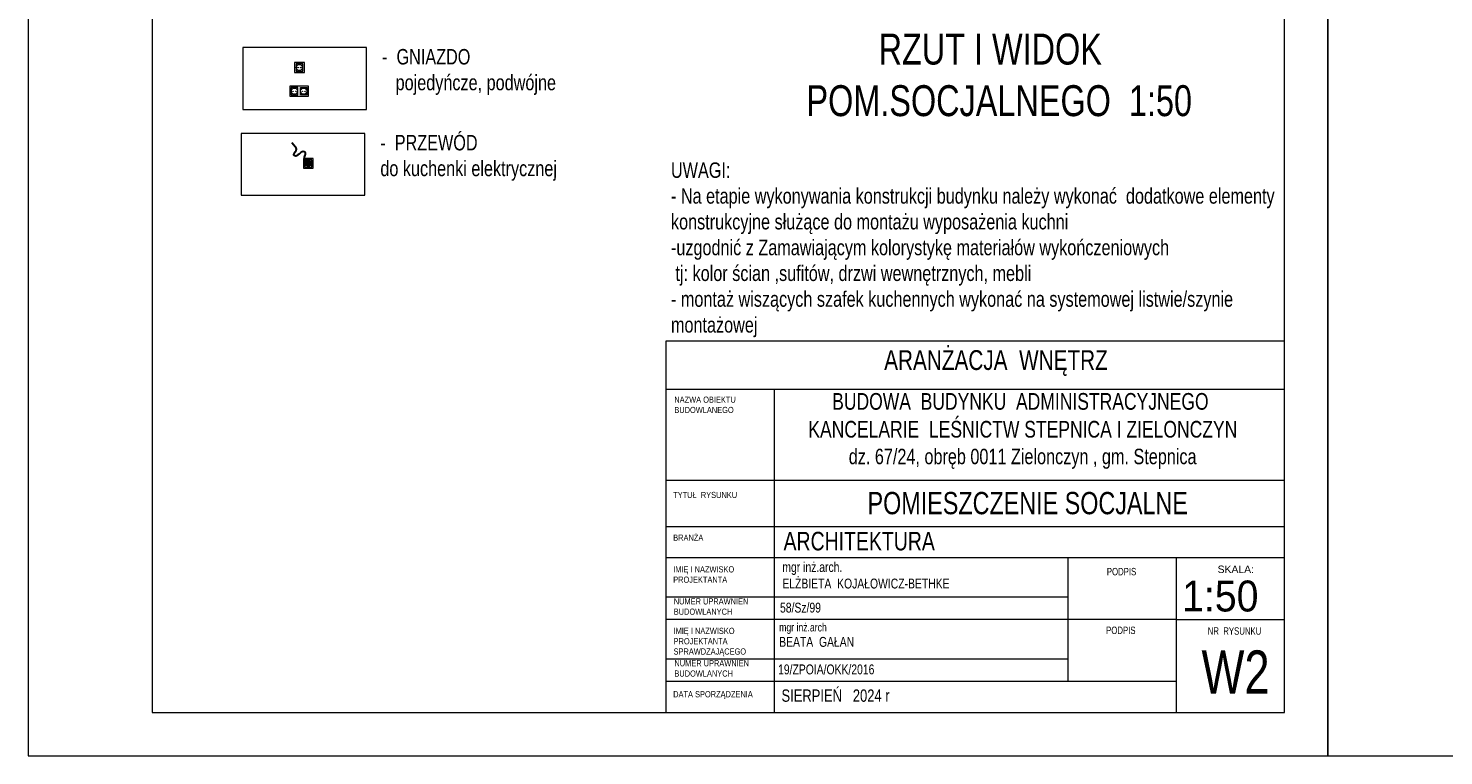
# Model space of a CAD drawing. Header units: inches. Extents: x 67014 to 70164, y -40762 to -35657.
# Tile 1 of 55: x 67014 to 68158, y -40762 to -40174. Entities that reach past the tile are written whole.
import ezdxf
from ezdxf.enums import TextEntityAlignment as Align

# ---------------------------------------------------------------- set-up
doc = ezdxf.new("R2010")
doc.units = ezdxf.units.IN
doc.header["$MEASUREMENT"] = 0
for name, color, linetype, lineweight in [('A--tabelka rysunku', 7, 'Continuous', 0), ('A--tabelka-opisy uwagi', 7, 'Continuous', 0), ('p--gniazdka', 1, 'Continuous', 0), ('p--podpis rysunku', 7, 'Continuous', 0), ('tabelka', 7, 'Continuous', 0)]:
    doc.layers.add(name, color=color, linetype=linetype, lineweight=lineweight)
doc.layers.add('AA_KOMINY.W+_Nr_Pióra__152', color=7, linetype='Continuous', lineweight=5, true_color=0x40cfff)
doc.layers.add('E_LAMPY', color=240, linetype='Continuous')
doc.styles.add('1-50', font='arial.ttf', dxfattribs={"width": 0.75, "height": 12.5})
doc.styles.add('1-500', font='arial.ttf', dxfattribs={"width": 0.75, "height": 1.25})
doc.styles.add('Arial narrow', font='arial.ttf', dxfattribs={"width": 0.75})
doc.styles.get("Standard").update_dxf_attribs({"font": 'ARIAL.TTF'})
doc.styles.add('STYL-1', font='arial.ttf', dxfattribs={"width": 0.75})

# ---------------------------------------------------------------- blocks, each defined once
blk = doc.blocks.new('SPLINE_10', base_point=(16648.9, -8782.5))
at = {"lineweight": 30, "true_color": 0xf50000}
h = blk.add_hatch(color=1, dxfattribs=at)
h.dxf.hatch_style = 1
h.paths.add_polyline_path([(16574.2, -8575.1, 1), (16553.8, -8575.1, 1)])
at = {"color": 1, "lineweight": 30, "true_color": 0xf50000}
blk.add_circle((16564, -8575.1), 10.2, dxfattribs=at)
at = {"layer": 'AA_KOMINY.W+_Nr_Pióra__152', "color": 1, "lineweight": 30, "true_color": 0xf50000, "flags": 128}
for points in [[(16568.7, -8507.5), (16563.9, -8503.2), (16562.5, -8499.8), (16562.1, -8495.2), (16562.1, -8473.3)], [(16553.6, -8542.9), (16550.6, -8541.8), (16548.2, -8540.1), (16547, -8537.4), (16547, -8533.9), (16547.8, -8530.7), (16549.9, -8527.6), (16558.3, -8524.7)], [(16564, -8568.5), (16564, -8555.3), (16563, -8551.7), (16561.9, -8549.8), (16559.8, -8547), (16553.6, -8542.9)], [(16558.3, -8524.7), (16568.6, -8524.7)], [(16568.6, -8524.7), (16574.3, -8524.7), (16580.1, -8523.8), (16583.2, -8522.5), (16586, -8520), (16586.5, -8518.3), (16586.6, -8515.2), (16585.6, -8513.2), (16582.5, -8511.6), (16574.1, -8509), (16568.7, -8507.5)]]:
    blk.add_lwpolyline(points, dxfattribs=at)

msp = doc.modelspace()

# ---------------------------------------------------------------- linework, layer by layer
at = {"layer": 'A--tabelka rysunku', "linetype": 'Continuous'}
for p, q in [((68029.402, -40426.616), (67529.402, -40426.616)), ((68029.402, -40465.678), (67529.402, -40465.678)), ((67616.902, -40465.678), (67616.902, -40726.616)), ((68029.402, -40539.116), (67529.402, -40539.116)), ((68029.402, -40539.116), (67529.402, -40539.116)), ((68029.402, -40576.616), (67529.402, -40576.616)), ((68029.402, -40601.616), (67529.402, -40601.616)), ((67854.402, -40701.616), (67854.402, -40601.616)), ((67941.902, -40726.616), (67941.902, -40601.616)), ((67854.402, -40633.616), (67529.402, -40633.616)), ((67941.902, -40651.616), (67529.402, -40651.616)), ((67941.902, -40651.616), (68029.402, -40651.616)), ((67854.402, -40683.616), (67529.402, -40683.616)), ((67941.902, -40701.616), (67529.402, -40701.616))]:
    msp.add_line(p, q, dxfattribs=at)
for points in [[(67014.402, -40761.616), (68064.402, -40761.616), (68064.402, -39276.616), (67014.402, -39276.616)], [(68064.402, -40761.616), (70164.402, -40761.616), (70164.402, -39276.616), (68064.402, -39276.616)], [(68064.402, -40761.616), (70164.402, -40761.616), (70164.402, -39276.616), (68064.402, -39276.616)], [(67114.402, -40726.616), (68029.402, -40726.616), (68029.402, -39311.616), (67114.402, -39311.616)], [(67187.744, -40239.275), (67287.744, -40239.275), (67287.744, -40189.275), (67187.744, -40189.275)], [(67186.319, -40308.7), (67286.319, -40308.7), (67286.319, -40258.7), (67186.319, -40258.7)], [(67529.402, -40726.616), (68029.402, -40726.616), (68029.402, -40426.616), (67529.402, -40426.616)]]:
    msp.add_lwpolyline(points, close=True, dxfattribs=at)
at = {"layer": 'p--gniazdka', "linetype": 'Continuous'}
for points in [[(67229.459, -40209.371), (67237.459, -40209.371), (67237.459, -40201.371), (67229.459, -40201.371)], [(67230.709, -40208.371), (67236.209, -40208.371), (67236.209, -40202.371), (67230.709, -40202.371)], [(67225.674, -40228.552), (67240.674, -40228.552), (67240.674, -40220.552), (67225.674, -40220.552)], [(67226.674, -40227.552), (67232.174, -40227.552), (67232.174, -40221.552), (67226.674, -40221.552)], [(67239.674, -40227.552), (67234.174, -40227.552), (67234.174, -40221.552), (67239.674, -40221.552)], [(67236.607, -40286.894), (67244.607, -40286.894), (67244.607, -40278.894), (67236.607, -40278.894)], [(67237.857, -40285.894), (67243.357, -40285.894), (67243.357, -40279.894), (67237.857, -40279.894)]]:
    msp.add_lwpolyline(points, close=True, dxfattribs=at)
for centre, radius in [((67233.459, -40205.371), 2.522), ((67232.326, -40205.483), 0.217), ((67234.593, -40205.483), 0.217), ((67229.424, -40224.552), 2.522), ((67228.291, -40224.665), 0.217), ((67230.558, -40224.665), 0.217), ((67236.924, -40224.552), 2.522), ((67235.791, -40224.665), 0.217), ((67238.058, -40224.665), 0.217), ((67240.607, -40282.894), 2.522), ((67239.473, -40283.006), 0.217), ((67241.74, -40283.006), 0.217)]:
    msp.add_circle(centre, radius, dxfattribs=at)

# ---------------------------------------------------------------- block references
at = {"layer": 'E_LAMPY', "linetype": 'Continuous', "xscale": -0.2100000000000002, "yscale": 0.2100000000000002, "zscale": 0.2100000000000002, "rotation": 39.62132203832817}
msp.add_blockref('SPLINE_10', (67254.638, -40327.8), dxfattribs=at)

# ---------------------------------------------------------------- texts
at = {"layer": 'A--tabelka rysunku', "linetype": 'Continuous', "style": 'Arial narrow'}
msp.add_text('SKALA:', height=6, dxfattribs=at).set_placement((67975.263, -40607.95), align=Align.TOP_LEFT)
at = {"layer": 'A--tabelka rysunku', "linetype": 'Continuous', "style": 'Arial narrow', "width": 0.908571}
msp.add_text('1:50', height=25, dxfattribs=at).set_placement((67946.526, -40620.051), align=Align.TOP_LEFT)
at = {"layer": 'A--tabelka rysunku', "ltscale": 35, "insert": (67796.199, -40433.859), "char_height": 16, "width": 627.98218, "attachment_point": 2, "style": 'Arial narrow'}
msp.add_mtext('ARANŻACJA  WNĘTRZ', dxfattribs=at)
at = {"layer": 'A--tabelka rysunku'}
for s, insert, char_height, width, attachment_point, style in [('{\\H0.75x;BUDOWA  BUDYNKU  ADMINISTRACYJNEGO\\P KANCELARIE  LEŚNICTW STEPNICA I ZIELONCZYN\\P\\H0.9259x; dz. 67/24, obręb 0011 Zielonczyn , gm. Stepnica}', (67815.911, -40468.512), 18, 597.29156, 2, '1-500'), ('SIERPIEŃ   2024 r', (67622.905, -40708.043), 10, 277.17637, 1, 'Arial narrow')]:
    msp.add_mtext(s, dxfattribs=dict(at, insert=insert, char_height=char_height, width=width, attachment_point=attachment_point, style=style))
at = {"layer": 'A--tabelka rysunku', "linetype": 'Continuous'}
for s, insert, char_height, width, attachment_point, style in [('NAZWA OBIEKTU\\PBUDOWLANEGO', (67536.327, -40471.353), 5, 277.17637, 1, 'Arial narrow'), ('TYTUŁ  RYSUNKU', (67535.421, -40548.384), 5, 277.17637, 1, 'Arial narrow'), ('POMIESZCZENIE SOCJALNE', (67821.848, -40548.454), 18, 453.13316, 2, 'STYL-1'), ('BRANŻA', (67535.421, -40582.891), 5, 277.17637, 1, 'Arial narrow'), ('\\pxql;ARCHITEKTURA ', (67938.556, -40580.689), 15, 627.98218, 2, 'Arial narrow'), ('IMIĘ I NAZWISKO \\PPROJEKTANTA', (67535.421, -40608.499), 5, 277.17637, 1, 'Arial narrow'), ('PODPIS ', (67885.755, -40609.835), 6, 277.17637, 1, 'Arial narrow'), ('NUMER UPRAWNIEŃ \\PBUDOWLANYCH', (67535.866, -40634.362), 5, 277.17637, 1, 'Arial narrow'), ('\\P58/Sz/99', (67621.715, -40624.596), 8, 277.17637, 1, 'Arial narrow'), ('IMIĘ I NAZWISKO \\PPROJEKTANTA\\PSPRAWDZAJĄCEGO', (67535.706, -40658.228), 5, 277.17637, 1, 'Arial narrow'), ('{\\H0.8333x;mgr inż.arch\\P}BEATA  GAŁAN    \\P    ', (67621.061, -40654.507), 8, 219.89178, 1, 'Arial narrow'), ('PODPIS  ', (67885.186, -40657.289), 6, 277.17637, 1, 'Arial narrow'), ('NR  RYSUNKU', (67967.248, -40657.827), 6, 72.14614, 1, 'Arial narrow'), ('NUMER UPRAWNIEŃ \\PBUDOWLANYCH', (67536.386, -40684.379), 5, 277.17637, 1, 'Arial narrow'), ('W2', (67962.272, -40676.551), 35, 65.0967, 1, 'Arial narrow'), (' 19/ZPOIA/OKK/2016\\P       ', (67617.833, -40687.878), 8, 219.89178, 1, 'Arial narrow'), ('DATA SPORZĄDZENIA', (67535.421, -40709.44), 5, 277.17637, 1, 'Arial narrow')]:
    msp.add_mtext(s, dxfattribs=dict(at, insert=insert, char_height=char_height, width=width, attachment_point=attachment_point, style=style))
at = {"layer": 'A--tabelka rysunku', "linetype": 'Continuous', "insert": (67623.615, -40605.138), "char_height": 8, "width": 277.17637, "attachment_point": 1}
msp.add_mtext('{\\W0.75;mgr inż.arch.\\PELŻBIETA  KOJAŁOWICZ-BETHKE}', dxfattribs=at)
at = {"layer": 'A--tabelka-opisy uwagi', "linetype": 'Continuous', "lineweight": 5, "insert": (67533.61, -40282.105), "char_height": 12.5, "width": 494.47085, "attachment_point": 1, "style": '1-50'}
msp.add_mtext('UWAGI:\\P- Na etapie wykonywania konstrukcji budynku należy wykonać  dodatkowe elementy konstrukcyjne służące do montażu wyposażenia kuchni\\P-uzgodnić z Zamawiającym kolorystykę materiałów wykończeniowych\\P tj: kolor ścian ,sufitów, drzwi wewnętrznych, mebli\\P- montaż wiszących szafek kuchennych wykonać na systemowej listwie/szynie montażowej', dxfattribs=at)
at = {"layer": 'p--podpis rysunku', "insert": (67461.652, -40178.032), "char_height": 25, "width": 659.79326, "attachment_point": 1}
msp.add_mtext('\\pxqc;{\\W0.75;RZUT I WIDOK\\P\\pxqc;  POM.SOCJALNEGO  1:50}', dxfattribs=at)
at = {"layer": 'tabelka', "char_height": 12.5, "width": 262.44037, "attachment_point": 1}
for s, insert in [('{\\W0.75;-  GNIAZDO\\P   pojedyńcze, podwójne  }', (67300.244, -40190.464)), ('{\\W0.75;-  PRZEWÓD \\Pdo kuchenki elektrycznej}', (67298.82, -40259.889))]:
    msp.add_mtext(s, dxfattribs=dict(at, insert=insert))

doc.saveas('drawing.dxf')
